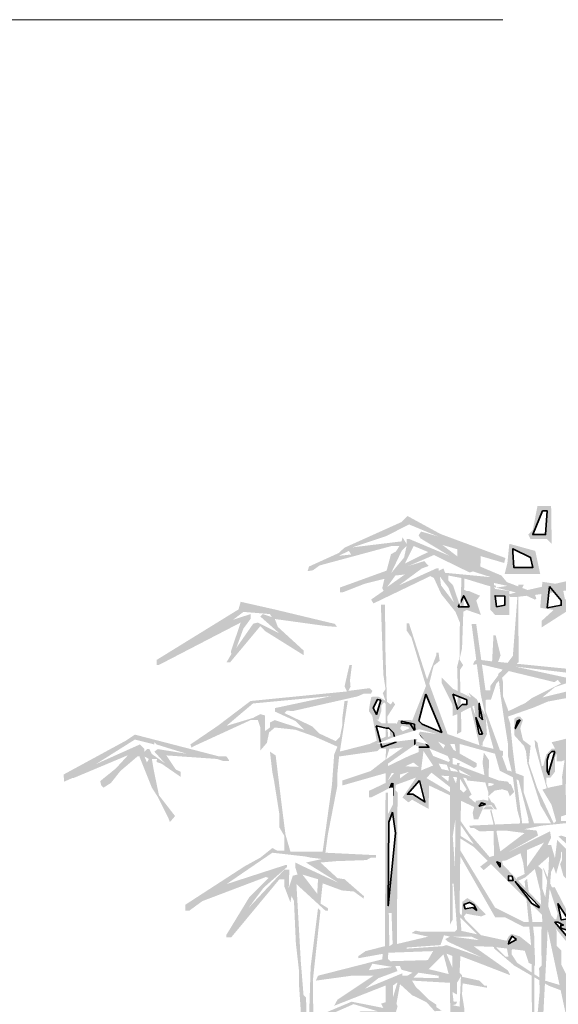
# Model space of a CAD drawing. Header units: millimetres. Extents: x -10538 to 13100, y -15694 to 32605.
# Tile 155 of 203: x -4160 to -3766, y 26100 to 26820. Entities that reach past the tile are written whole.
import ezdxf

# ---------------------------------------------------------------- set-up
doc = ezdxf.new("R2010")
doc.units = ezdxf.units.MM
doc.header["$LTSCALE"] = 100
doc.layers.get('0').update_dxf_attribs({"lineweight": 5})
doc.layers.add('Geen', color=7, linetype='Continuous', lineweight=9)
doc.layers.add('none', color=7, linetype='Continuous', lineweight=13)

# ---------------------------------------------------------------- blocks, each defined once
blk = doc.blocks.new('Groep-26')
at = {"layer": 'Geen', "linetype": 'Continuous', "lineweight": 0, "transparency": 33554687}
for points in [[(-294, 35), (-321, 15), (-541, 35), (-541, -5), (-261, -5), (-261, 35), (-301, 95), (-381, 335), (-401, 395), (-441, 515), (-449, 605), (-467, 622), (-467, 640), (-381, 495), (-363, 501), (-380, 536), (-363, 588), (-363, 775), (-346, 761), (-346, 588), (-294, 311), (-190, 69), (-173, 86), (-156, 86), (-101, 335), (-86, 380), (-69, 415), (-52, 553), (-17, 726), (-17, 743), (-1, 743), (-21, 455), (-35, 294), (-35, 190), (17, 242), (173, 432), (259, 605), (329, 709), (346, 743), (346, 726), (329, 657), (104, 294), (17, 104), (0, 52), (0, 0), (484, 0), (484, 17), (52, 17), (17, 35), (35, 104), (138, 329), (311, 605), (329, 640), (346, 657), (363, 743), (379, 795), (415, 864), (432, 864), (588, 899), (743, 968), (759, 995), (743, 985), (674, 951), (519, 899), (415, 882), (415, 916), (484, 1176), (536, 1314), (622, 1452), (692, 1539), (743, 1677), (743, 1711), (709, 1642), (692, 1556), (553, 1366), (501, 1435), (432, 1556), (553, 2144), (553, 2161), (536, 2144), (519, 2015), (479, 1815), (415, 1573), (415, 1556), (536, 1366), (539, 1355), (519, 1315), (449, 1089), (419, 975), (379, 855), (359, 795), (339, 775), (225, 553), (69, 329), (-17, 225), (-17, 277), (0, 501), (0, 605), (35, 916), (39, 1095), (59, 1135), (190, 1193), (225, 1245), (259, 1383), (259, 1395), (208, 1227), (69, 1176), (69, 1452), (138, 1815), (138, 1850), (156, 1850), (208, 1867), (259, 2109), (277, 2126), (294, 2282), (329, 2403), (311, 2403), (208, 1902), (208, 1884), (173, 1867), (138, 1867), (99, 1915), (69, 1988), (104, 2144), (104, 2055), (139, 2075), (179, 2035), (173, 2144), (121, 2161), (104, 2161), (104, 2265), (86, 2265), (86, 2144), (52, 1971), (104, 1902), (121, 1832), (69, 1539), (52, 1435), (-35, 1556), (-86, 1660), (-101, 1755), (-104, 1884), (-190, 1953), (-208, 1850), (-173, 1832), (-156, 1815), (-121, 1867), (-104, 1642), (52, 1418), (35, 1089), (17, 864), (0, 847), (-35, 657), (-52, 640), (-69, 519), (-69, 467), (-104, 398), (-121, 311), (-156, 190), (-156, 121), (-173, 86), (-208, 121), (-277, 294), (-277, 311), (-328, 519), (-328, 674), (-346, 882), (-294, 899), (-259, 951), (-242, 951), (-242, 985), (-225, 985), (-225, 1037), (-242, 1124), (-225, 1158), (-242, 1210), (-241, 1335), (-277, 1608), (-277, 1763), (-294, 1936), (-311, 1936), (-311, 1884), (-294, 1781), (-281, 1608), (-277, 1469), (-259, 1366), (-242, 1158), (-242, 1020), (-259, 968), (-277, 951), (-294, 916), (-341, 895), (-363, 864), (-363, 882), (-398, 1210), (-449, 1418), (-467, 1418), (-415, 1158), (-415, 1124), (-432, 1176), (-432, 1193), (-484, 1176), (-501, 1176), (-501, 1155), (-481, 1135), (-481, 1089), (-449, 1106), (-449, 1124), (-432, 1089), (-415, 1089), (-415, 1106), (-398, 1089), (-380, 882), (-380, 553), (-398, 553), (-484, 726), (-484, 778), (-501, 795), (-501, 847), (-553, 1003), (-553, 1072), (-571, 1089), (-581, 1235), (-621, 1355), (-621, 1415), (-674, 1435), (-681, 1435), (-761, 1655), (-761, 1694), (-741, 1695), (-721, 1755), (-661, 1815), (-640, 1832), (-641, 2075), (-621, 2115), (-641, 2115), (-661, 1855), (-743, 1746), (-743, 1729), (-761, 1729), (-795, 1971), (-812, 1971), (-778, 1711), (-743, 1556), (-709, 1435), (-640, 1400), (-605, 1262), (-588, 1106), (-561, 995), (-553, 882), (-622, 882), (-726, 934), (-921, 1255), (-951, 1331), (-1055, 1469), (-1072, 1469), (-941, 1275), (-726, 899), (-691, 899), (-622, 864), (-536, 864), (-484, 622), (-461, 515)], [(-519, 2265), (-536, 2282), (-596, 2282), (-605, 2299), (-588, 2316), (-571, 2403), (-521, 2403), (-519, 2275)], [(-864, 2152), (-830, 2161), (-801, 2135), (-781, 2155), (-778, 2230), (-812, 2230), (-864, 2247)], [(-674, 2265), (-681, 2195), (-691, 2155), (-561, 2155), (-579, 2239)], [(-864, 2109), (-864, 2005), (-830, 2023), (-778, 2005), (-795, 2057), (-781, 2075), (-821, 2092), (-830, 2092)], [(-726, 2100), (-735, 2115), (-743, 2109), (-743, 2023), (-726, 2005), (-674, 2005), (-674, 2092)], [(-864, 1642), (-881, 1635), (-882, 1677), (-921, 1755), (-921, 1775), (-881, 1735), (-795, 1694), (-795, 1677)], [(-1175, 1634), (-1141, 1608), (-1089, 1608), (-1061, 1575), (-1072, 1504), (-1106, 1521), (-1141, 1487), (-1158, 1504), (-1158, 1539)], [(-951, 1504), (-1055, 1487), (-1041, 1575), (-985, 1590), (-951, 1521)], [(-501, 1469), (-501, 1504), (-519, 1539), (-449, 1556), (-432, 1487), (-484, 1469)], [(-864, 1452), (-873, 1435), (-830, 1366), (-864, 1331), (-830, 1331), (-812, 1348)], [(-882, 1435), (-899, 1366), (-899, 1331), (-882, 1331), (-881, 1375), (-864, 1400)], [(-1141, 1395), (-1106, 1366), (-1080, 1366), (-1072, 1315), (-1041, 1255), (-1081, 1235), (-1181, 1295), (-1175, 1322)], [(-553, 1366), (-521, 1375), (-481, 1383), (-475, 1374), (-449, 1279), (-501, 1262), (-501, 1279)], [(-959, 1201), (-968, 1193), (-1003, 1106), (-961, 1075), (-916, 1106)]]:
    blk.add_hatch(color=7, dxfattribs=at).paths.add_polyline_path(points)
at = {"layer": 'Geen', "color": 7, "linetype": 'Continuous', "lineweight": 35, "transparency": 33554687}
blk.add_solid([(-553, 2126), (-561, 2031), (-481, 2115), (-461, 2015)], dxfattribs=at)
at = {"color": 255, "linetype": 'Continuous', "lineweight": 35, "transparency": 33554687}
for points in [[(-553, 2386), (-588, 2299), (-541, 2299), (-536, 2386)], [(-661, 2235), (-657, 2178), (-588, 2178), (-596, 2215), (-661, 2247)], [(-527, 2109), (-536, 2031), (-484, 2040), (-484, 2057)], [(-821, 2035), (-861, 2035), (-841, 2075)], [(-721, 2035), (-726, 2075), (-691, 2074), (-691, 2040)], [(-881, 1715), (-830, 1694), (-830, 1677), (-847, 1677), (-864, 1660)], [(-1161, 1599), (-1124, 1590), (-1115, 1590), (-1098, 1573), (-1089, 1539), (-1141, 1521)], [(-1020, 1556), (-1003, 1564), (-968, 1521), (-1020, 1521)], [(-961, 1175), (-968, 1124), (-934, 1124)]]:
    blk.add_wipeout(points, dxfattribs=at).dxf.layer = 'Geen'
at = {"layer": 'Geen', "color": 7, "linetype": 'Continuous', "lineweight": 35, "transparency": 33554687, "flags": 128}
for points in [[(-553, 2386), (-588, 2299), (-541, 2299), (-536, 2386)], [(-661, 2235), (-657, 2178), (-588, 2178), (-596, 2215), (-661, 2247)], [(-527, 2109), (-536, 2031), (-484, 2040), (-484, 2057)], [(-821, 2035), (-861, 2035), (-841, 2075)], [(-721, 2035), (-726, 2075), (-691, 2074), (-691, 2040)], [(-881, 1715), (-830, 1694), (-830, 1677), (-847, 1677), (-864, 1660)], [(-1161, 1599), (-1124, 1590), (-1115, 1590), (-1098, 1573), (-1089, 1539), (-1141, 1521)], [(-1020, 1556), (-1003, 1564), (-968, 1521), (-1020, 1521)], [(-961, 1175), (-968, 1124), (-934, 1124)]]:
    blk.add_lwpolyline(points, close=True, dxfattribs=at)
blk = doc.blocks.new('Groep-27')
at = {"layer": 'Geen', "linetype": 'Continuous', "lineweight": 0, "transparency": 33554687}
for points in [[(265, 66), (255, 66), (255, 87), (265, 108), (265, 113), (244, 87), (244, 113), (170, 150), (56, 229), (-232, 521), (-292, 573), (-327, 584), (-338, 584), (-370, 605), (-444, 616), (-529, 648), (-656, 722), (-730, 785), (-730, 796), (-687, 754), (-677, 754), (-687, 807), (-677, 828), (-666, 838), (-636, 829), (-581, 785), (-580, 721), (-603, 732), (-624, 796), (-632, 801), (-660, 807), (-664, 789), (-666, 764), (-645, 732), (-550, 669), (-480, 648), (-364, 625), (-338, 637), (-338, 653), (-349, 669), (-504, 857), (-804, 1156), (-888, 1209), (-968, 1277), (-1037, 1367), (-1047, 1389), (-1068, 1409), (-1079, 1410), (-1089, 1393), (-1095, 1325), (-1100, 1325), (-1121, 1346), (-1121, 1389), (-1112, 1409), (-1079, 1420), (-1058, 1420), (-1058, 1442), (-1111, 1569), (-1111, 1590), (-1100, 1579), (-1079, 1621), (-1037, 1621), (-1015, 1611), (-1005, 1590), (-1005, 1569), (-1015, 1569), (-1044, 1595), (-1068, 1600), (-1079, 1579), (-1079, 1537), (-1089, 1526), (-1020, 1367), (-941, 1272), (-860, 1201), (-804, 1166), (-896, 1301), (-952, 1445), (-994, 1643), (-984, 1643), (-908, 1361), (-876, 1285), (-820, 1205), (-746, 1119), (-730, 1124), (-732, 1240), (-744, 1289), (-740, 1293), (-724, 1229), (-698, 1092), (-507, 891), (-502, 891), (-497, 912), (-550, 1076), (-550, 1082), (-518, 1008), (-508, 1009), (-444, 885), (-352, 737), (-211, 553), (-137, 478), (-116, 449), (-40, 377), (-42, 415), (-100, 569), (-126, 701), (-168, 805), (-288, 917), (-432, 1097), (-444, 1103), (-444, 1092), (-454, 1082), (-456, 1029), (-476, 1050), (-488, 1093), (-465, 1145), (-560, 1309), (-608, 1461), (-613, 1505), (-620, 1525), (-656, 1565), (-656, 1625), (-645, 1632), (-634, 1632), (-624, 1621), (-634, 1590), (-624, 1547), (-596, 1526), (-603, 1463), (-571, 1369), (-507, 1233), (-476, 1188), (-491, 1210), (-560, 1452), (-580, 1525), (-581, 1547), (-571, 1537), (-555, 1452), (-550, 1452), (-539, 1494), (-518, 1516), (-476, 1516), (-497, 1505), (-507, 1484), (-507, 1431), (-524, 1409), (-539, 1410), (-539, 1389), (-476, 1209), (-470, 1217), (-454, 1253), (-433, 1262), (-423, 1262), (-456, 1205), (-454, 1145), (-402, 1124), (-432, 1121), (-423, 1113), (-412, 1113), (-320, 997), (-224, 893), (-200, 881), (-172, 881), (-172, 937), (-176, 981), (-179, 1141), (-158, 1325), (-148, 1399), (-190, 1431), (-190, 1484), (-211, 1484), (-216, 1473), (-236, 1484), (-222, 1516), (-211, 1526), (-184, 1526), (-180, 1509), (-179, 1485), (-160, 1457), (-158, 1420), (-148, 1420), (-136, 1429), (-136, 1505), (-148, 1569), (-211, 1717), (-200, 1727), (-140, 1573), (-126, 1501), (-116, 1521), (-108, 1613), (20, 2005), (32, 2002), (22, 1981), (-84, 1649), (-116, 1505), (-158, 1177), (-140, 1185), (-52, 1336), (-10, 1452), (-10, 1399), (11, 1399), (52, 1449), (64, 1494), (80, 1494), (64, 1463), (56, 1397), (43, 1378), (32, 1365), (0, 1373), (-10, 1389), (-21, 1389), (-73, 1277), (-73, 1262), (-100, 1197), (-124, 1161), (-148, 1061), (-144, 929), (-126, 785), (-92, 681), (-95, 669), (-80, 664), (-64, 697), (-21, 934), (-10, 944), (20, 1169), (36, 1197), (28, 1225), (44, 1245), (43, 1209), (-21, 838), (-42, 754), (92, 1085), (100, 1073), (84, 1045), (-42, 737), (-64, 593), (-52, 513), (-21, 415), (11, 351), (56, 289), (191, 193), (223, 193), (286, 172), (339, 193), (396, 273), (436, 369), (468, 449), (488, 563), (488, 637), (472, 645), (488, 658), (435, 796), (380, 893), (339, 1018), (339, 1057), (296, 1257), (265, 1442), (265, 1463), (256, 1469), (234, 1463), (202, 1420), (191, 1452), (191, 1494), (220, 1513), (244, 1516), (264, 1493), (276, 1516), (265, 1526), (255, 1569), (276, 1854), (276, 1674), (265, 1558), (276, 1526), (284, 1561), (313, 1569), (329, 1547), (329, 1537), (312, 1533), (286, 1494), (265, 1484), (286, 1463), (276, 1452), (286, 1399), (308, 1283), (361, 1050), (400, 1341), (413, 1325), (384, 1197), (396, 957), (432, 825), (493, 693), (519, 658), (560, 781), (593, 986), (604, 1156), (592, 1233), (519, 1431), (509, 1494), (584, 1277), (562, 1399), (540, 1569), (596, 1293), (604, 1293), (609, 1262), (625, 1283), (657, 1497), (667, 1494), (646, 1357), (636, 1219), (624, 1173), (616, 1001), (584, 777), (572, 732), (593, 754), (710, 986), (696, 941), (636, 807), (652, 807), (572, 658), (509, 478), (472, 351), (477, 330), (532, 362), (678, 574), (768, 677), (773, 701), (808, 733), (858, 807), (900, 891), (943, 1119), (943, 1198), (953, 1209), (1101, 1547), (1096, 1561), (1112, 1558), (996, 1272), (1040, 1269), (1070, 1240), (1056, 1240), (1044, 1253), (1012, 1251), (985, 1209), (976, 1165), (953, 1156), (953, 1145), (921, 891), (927, 891), (1040, 1009), (1088, 1085), (1123, 1113), (1144, 1156), (1260, 1473), (1276, 1473), (1180, 1221), (1186, 1182), (1200, 1182), (1260, 1209), (1260, 1198), (1271, 1209), (1271, 1219), (1461, 1315), (1440, 1289), (1300, 1217), (1165, 1124), (1128, 1081), (980, 893), (772, 629), (748, 574), (812, 593), (992, 685), (1116, 785), (1164, 825), (1180, 865), (1186, 902), (1186, 923), (1154, 891), (1144, 891), (1144, 901), (1154, 934), (1180, 944), (1192, 944), (1204, 929), (1216, 917), (1264, 941), (1271, 960), (1271, 965), (1280, 973), (1292, 1018), (1292, 1039), (1239, 1071), (1239, 1076), (1248, 1093), (1271, 1092), (1296, 1061), (1308, 1037), (1308, 1029), (1345, 1082), (1360, 1085), (1316, 1025), (1308, 977), (1287, 965), (1281, 955), (1207, 859), (1086, 733), (1080, 725), (1164, 757), (1328, 870), (1352, 870), (1204, 769), (1116, 725), (1144, 713), (1188, 633), (1176, 633), (1154, 680), (1128, 701), (1101, 701), (1084, 685), (1059, 701), (985, 669), (879, 605), (784, 565), (625, 436), (440, 205), (364, 145), (324, 121), (276, 119)], [(-1121, 1632), (-1121, 1674), (-1132, 1685), (-1142, 1674), (-1142, 1653), (-1153, 1621), (-1168, 1625), (-1188, 1653), (-1185, 1674), (-1179, 1705), (-1153, 1706), (-1124, 1689), (-1108, 1677), (-1100, 1689), (-1092, 1677)], [(-772, 1526), (-772, 1537), (-756, 1569), (-761, 1637), (-793, 1696), (-824, 1721), (-804, 1685), (-798, 1637), (-828, 1721), (-783, 1526)], [(-724, 1293), (-730, 1293), (-740, 1304), (-761, 1304), (-772, 1293), (-788, 1257), (-804, 1257), (-808, 1281), (-796, 1325), (-768, 1329), (-751, 1325), (-751, 1357), (-761, 1389), (-772, 1465), (-767, 1501), (-748, 1473), (-751, 1378), (-736, 1381), (-716, 1397), (-668, 1385), (-656, 1357), (-672, 1341), (-680, 1361), (-700, 1367), (-728, 1362), (-751, 1341), (-740, 1321), (-730, 1315), (-719, 1293), (-727, 1293), (-740, 1309), (-768, 1305), (-772, 1293)], [(-761, 817), (-772, 817), (-899, 944), (-920, 944), (-931, 923), (-931, 905), (-941, 891), (-957, 912), (-968, 937), (-960, 969), (-952, 993), (-924, 981), (-888, 973), (-883, 949), (-878, 934), (-862, 918), (-848, 905), (-846, 955), (-828, 969), (-804, 955), (-760, 909), (-776, 902), (-808, 907), (-832, 912), (-840, 902), (-835, 891)]]:
    blk.add_hatch(color=7, dxfattribs=at).paths.add_polyline_path(points)
blk = doc.blocks.new('Groep-28')
at = {"color": 255, "linetype": 'Continuous', "lineweight": 35, "transparency": 33554687}
for points in [[(-1144, 1693), (-1156, 1696), (-1172, 1665), (-1160, 1641)], [(-772, 1569), (-784, 1569), (-796, 1629)], [(-634, 1621), (-644, 1617), (-652, 1589)], [(-1068, 1616), (-1068, 1609), (-1037, 1606), (-1020, 1581), (-1021, 1605)], [(-507, 1505), (-518, 1505), (-529, 1494), (-536, 1473), (-536, 1433), (-529, 1421), (-529, 1431)], [(-1100, 1389), (-1112, 1357), (-1100, 1345), (-1100, 1385)], [(-761, 1313), (-776, 1317), (-784, 1305)], [(-708, 1082), (-720, 1101), (-708, 1097)], [(-564, 937), (-652, 1029), (-592, 949), (-564, 933)], [(-900, 955), (-908, 965), (-936, 977), (-948, 969), (-952, 934), (-944, 913), (-941, 923), (-931, 955)], [(-793, 923), (-804, 944), (-820, 953), (-840, 945), (-835, 929), (-808, 934)], [(-380, 732), (-368, 745), (-433, 838), (-452, 838), (-449, 857), (-454, 849), (-486, 859), (-486, 870), (-476, 870), (-496, 881), (-507, 881)], [(-648, 817), (-664, 829), (-676, 809), (-677, 801)]]:
    blk.add_wipeout(points, dxfattribs=at).dxf.layer = 'Geen'
at = {"layer": 'Geen', "color": 7, "linetype": 'Continuous', "lineweight": 35, "transparency": 33554687, "flags": 128}
for points in [[(-1144, 1693), (-1156, 1696), (-1172, 1665), (-1160, 1641)], [(-772, 1569), (-784, 1569), (-796, 1629)], [(-634, 1621), (-644, 1617), (-652, 1589)], [(-1068, 1616), (-1068, 1609), (-1037, 1606), (-1020, 1581), (-1021, 1605)], [(-507, 1505), (-518, 1505), (-529, 1494), (-536, 1473), (-536, 1433), (-529, 1421), (-529, 1431)], [(-1100, 1389), (-1112, 1357), (-1100, 1345), (-1100, 1385)], [(-761, 1313), (-776, 1317), (-784, 1305)], [(-708, 1082), (-720, 1101), (-708, 1097)], [(-900, 955), (-908, 965), (-936, 977), (-948, 969), (-952, 934), (-944, 913), (-941, 923), (-931, 955)], [(-793, 923), (-804, 944), (-820, 953), (-840, 945), (-835, 929), (-808, 934)], [(-380, 732), (-368, 745), (-433, 838), (-452, 838), (-449, 857), (-454, 849), (-486, 859), (-486, 870), (-476, 870), (-496, 881), (-507, 881)], [(-648, 817), (-664, 829), (-676, 809), (-677, 801)]]:
    blk.add_lwpolyline(points, close=True, dxfattribs=at)
blk.add_lwpolyline([(-564, 937), (-652, 1029), (-592, 949), (-564, 933)], dxfattribs=at)
at = {"color": 255, "linetype": 'Continuous', "lineweight": 35, "transparency": 33554687}
for points in [[(-772, 1621), (-783, 1632), (-784, 1681)], [(-1104, 1389), (-1116, 1357), (-1100, 1345)], [(-664, 1049), (-677, 1050), (-677, 1033), (-660, 1033)], [(-496, 949), (-460, 893), (-484, 889)]]:
    blk.add_wipeout(points, dxfattribs=at).dxf.layer = 'Geen'
at = {"layer": 'Geen', "color": 7, "linetype": 'Continuous', "lineweight": 35, "transparency": 33554687, "flags": 128}
for points in [[(-772, 1621), (-783, 1632), (-784, 1681)], [(-1104, 1389), (-1116, 1357), (-1100, 1345)], [(-664, 1049), (-677, 1050), (-677, 1033), (-660, 1033)], [(-496, 949), (-460, 893), (-484, 889)]]:
    blk.add_lwpolyline(points, close=True, dxfattribs=at)
blk = doc.blocks.new('Groep-29')
at = {"layer": 'Geen', "color": 7, "transparency": 33554687}
blk.add_blockref('Groep-27', (0, 0), dxfattribs=at)
blk.add_blockref('Groep-28', (0, 0), dxfattribs=at)
blk = doc.blocks.new('Groep-30')
at = {"layer": 'Geen', "color": 7, "transparency": 33554687}
blk.add_blockref('Groep-26', (0, 0), dxfattribs=at)
blk.add_blockref('Groep-29', (0, 0), dxfattribs=at)
blk = doc.blocks.new('000 struik 10')
at = {"layer": 'Geen', "color": 7, "transparency": 33554687}
blk.add_blockref('Groep-30', (0, 0), dxfattribs=at)
blk = doc.blocks.new('Groep-34')
at = {"layer": 'Geen', "linetype": 'Continuous', "lineweight": 0, "transparency": 33554687}
for points in [[(-34, 2974), (-55, 2952), (-264, 2858), (-286, 2838), (-394, 2789), (-399, 2772), (-380, 2775), (-355, 2793), (-92, 2864), (-63, 2864), (-76, 2844), (-94, 2834), (-110, 2774), (-281, 2712), (-281, 2694), (-272, 2694), (-190, 2726), (-118, 2744), (-126, 2710), (-121, 2700), (-167, 2668), (-158, 2654), (50, 2754), (63, 2747), (90, 2688), (142, 2623), (158, 2584), (157, 2458), (148, 2422), (150, 2358), (148, 2176), (164, 2185), (158, 2410), (170, 2428), (157, 2449), (166, 2490), (175, 2745), (257, 2720), (363, 2694), (336, 2687), (342, 2678), (369, 2678), (402, 2682), (433, 2668), (438, 2672), (433, 2685), (572, 2705), (554, 2678), (457, 2590), (457, 2566), (594, 2654), (616, 2678), (722, 2546), (746, 2546), (722, 2573), (722, 2581), (690, 2692), (900, 2594), (980, 2534), (991, 2537), (995, 2555), (695, 2740), (692, 2758), (578, 2742), (406, 2703), (330, 2732), (310, 2756), (154, 2822), (94, 2868), (320, 2802), (325, 2820), (87, 2908)], [(-644, 2660), (-652, 2632), (-952, 2447), (-952, 2429), (-943, 2429), (-644, 2584), (-680, 2478), (-678, 2469), (-696, 2438), (-683, 2438), (-572, 2571), (-555, 2553), (-414, 2465), (-414, 2482), (-508, 2568), (-519, 2597), (-330, 2571), (-292, 2568), (-299, 2579), (-520, 2632)], [(-258, -93), (-272, -93), (-308, 106), (-308, 136), (-342, 334), (-360, 396), (-361, 414), (-400, 744), (-414, 921), (-418, 1102), (-487, 1082), (-504, 1064), (-522, 1073), (-522, 1086), (-513, 1091), (-504, 1091), (-468, 1112), (-438, 1109), (-421, 1117), (-431, 1265), (-431, 1314), (-442, 1410), (-449, 1565), (-458, 1583), (-462, 1560), (-484, 1618), (-484, 1645), (-502, 1645), (-678, 1433), (-696, 1433), (-696, 1442), (-612, 1580), (-542, 1650), (-552, 1653), (-784, 1565), (-832, 1530), (-846, 1530), (-846, 1552), (-630, 1692), (-572, 1724), (-528, 1759), (-511, 1750), (-484, 1750), (-484, 1803), (-502, 1834), (-502, 1880), (-522, 2006), (-528, 2036), (-537, 2112), (-516, 2098), (-493, 1909), (-480, 1808), (-462, 1746), (-344, 1746), (-310, 1990), (-302, 2101), (-290, 2130), (-376, 2168), (-444, 2192), (-519, 2200), (-540, 2182), (-548, 2144), (-572, 2116), (-572, 2200), (-581, 2227), (-608, 2227), (-819, 2130), (-824, 2126), (-828, 2138), (-728, 2206), (-608, 2297), (-255, 2332), (-264, 2350), (-246, 2429), (-237, 2429), (-244, 2372), (-242, 2350), (-250, 2334), (-172, 2344), (-162, 2334), (-167, 2324), (-193, 2324), (-216, 2314), (-454, 2260), (-475, 2262), (-484, 2253), (-382, 2204), (-356, 2178), (-296, 2150), (-281, 2165), (-272, 2209), (-272, 2235), (-264, 2297), (-252, 2298), (-281, 2112), (-172, 2140), (-114, 2166), (-114, 2297), (-124, 2326), (-114, 2341), (-122, 2394), (-131, 2650), (-116, 2650), (-114, 2466), (-105, 2165), (-28, 2196), (34, 2352), (-19, 2529), (-37, 2555), (-37, 2581), (-28, 2581), (38, 2376), (72, 2465), (72, 2474), (80, 2474), (84, 2444), (62, 2426), (46, 2360), (113, 2176), (238, 2132), (316, 2114), (316, 2096), (157, 2140), (157, 2105), (219, 2070), (219, 2057), (210, 2052), (139, 2088), (131, 2088), (132, 2066), (146, 2063), (148, 2070), (157, 2070), (156, 2060), (301, 2006), (334, 2002), (345, 1984), (345, 1980), (268, 1997), (206, 2004), (186, 2006), (182, 2014), (158, 2020), (158, 1974), (220, 1920), (230, 1918), (235, 1913), (230, 1900), (162, 1932), (157, 1532), (164, 1456), (402, 1404), (413, 1391), (408, 1382), (276, 1398), (208, 1400), (334, 1311), (342, 1294), (244, 1332), (160, 1364), (157, 1303), (166, 1294), (166, 1288), (230, 1274), (248, 1256), (257, 1256), (257, 1248), (168, 1264), (166, 1223), (174, 1174), (174, 1060), (188, 850), (190, 758), (204, 732), (201, 615), (210, 498), (219, 280), (214, 284), (210, 288), (201, 380), (200, 514), (192, 527), (172, 526), (166, 518), (186, 514), (192, 500), (192, 496), (168, 500), (166, 491), (166, 472), (175, 456), (166, 447), (154, 456), (148, 678), (131, 910), (48, 842), (28, 833), (14, 833), (131, 946), (131, 1029), (-32, 996), (22, 944), (4, 941), (-6, 956), (-76, 1014), (-82, 966), (-87, 921), (-86, 792), (-114, 348), (-127, 344), (-131, 348), (-122, 379), (-131, 392), (-149, 383), (-149, 392), (-140, 410), (-122, 410), (-131, 419), (-158, 410), (-158, 264), (-167, 180), (-175, 172), (-176, 202), (-168, 402), (-158, 500), (-158, 624), (-149, 648), (-132, 952), (-131, 1058), (-231, 1117), (-302, 1003), (-318, 1003), (-319, 1029), (-293, 1117), (-302, 1126), (-376, 1112), (-378, 992), (-369, 868), (-369, 796), (-352, 692), (-334, 524), (-334, 489), (-325, 410), (-312, 384), (-298, 280), (-264, 163), (-264, 154), (-246, 136), (-230, 126), (-206, 132), (-184, 154), (-175, 154), (-175, 138), (-131, 136), (-130, 252), (-122, 328), (-114, 295), (-118, 144), (-122, 74), (-140, -36), (-132, -52), (-131, -74), (-136, -82), (-140, -102), (-158, -102), (-158, -84), (-158, -70), (-211, -67), (-211, -58), (-193, -49), (-184, -40), (-154, -40), (-149, -31), (-174, -31), (-175, -22), (-153, -14), (-142, -9), (-131, 119), (-145, 119), (-140, 110), (-149, 101), (-167, 110), (-167, 114), (-206, 119), (-220, 110), (-255, 110), (-284, 163), (-317, 269), (-325, 322), (-325, 330), (-346, 449), (-352, 572), (-378, 732), (-378, 815), (-387, 824), (-387, 727), (-366, 574), (-360, 482), (-320, 260), (-302, 190)], [(166, 429), (157, 403), (160, 230), (166, 174), (184, 68), (172, 50), (184, 24), (184, 6), (202, 6), (201, 24), (206, 44), (251, 36), (254, 56), (237, 59), (228, 68), (192, 68), (192, 72), (219, 77), (219, 86), (201, 100), (186, 94), (184, 103), (175, 227), (188, 227), (184, 218), (192, 209), (210, 218), (210, 227), (240, 227), (260, 214), (294, 218), (328, 272), (360, 388), (369, 438), (386, 548), (391, 662), (422, 846), (422, 923), (430, 928), (431, 842), (402, 592), (386, 494), (368, 384), (344, 276), (320, 138), (294, 20), (320, 10), (311, 26), (351, 218), (351, 244), (390, 454), (404, 500), (404, 532), (444, 874), (453, 996), (530, 974), (544, 958), (566, 965), (568, 978), (557, 983), (552, 983), (513, 1001), (480, 1000), (456, 1014), (464, 1164), (475, 1368), (478, 1430), (482, 1556), (492, 1673), (501, 1691), (510, 1664), (528, 1726), (528, 1752), (545, 1752), (722, 1541), (736, 1541), (739, 1545), (656, 1690), (580, 1761), (594, 1761), (827, 1673), (876, 1634), (885, 1638), (889, 1655), (618, 1828), (572, 1867), (554, 1858), (528, 1858), (528, 1911), (545, 1946), (545, 1988), (566, 2130), (580, 2214), (560, 2204), (532, 2020), (534, 1974), (510, 1858), (501, 1849), (386, 1849), (352, 2116), (342, 2216), (334, 2240), (428, 2273), (480, 2295), (550, 2308), (572, 2304), (584, 2290), (585, 2252), (616, 2220), (616, 2308), (625, 2334), (646, 2334), (778, 2282), (858, 2236), (872, 2237), (872, 2246), (758, 2324), (651, 2405), (298, 2440), (307, 2464), (289, 2537), (281, 2537), (276, 2442), (219, 2449), (210, 2440), (206, 2430), (232, 2432), (504, 2366), (516, 2374), (528, 2361), (422, 2308), (398, 2290), (336, 2260), (316, 2314), (316, 2366), (307, 2405), (298, 2396), (307, 2317), (322, 2216), (334, 2140), (334, 2096), (351, 2026), (368, 1898), (378, 1862), (378, 1849), (192, 1841), (197, 1832), (210, 1832), (230, 1820), (325, 1823), (395, 1814), (325, 1761), (232, 1691), (245, 1678), (281, 1708), (328, 1714), (380, 1740), (390, 1704), (395, 1664), (366, 1650), (369, 1638), (373, 1640), (398, 1652), (484, 1728), (483, 1684), (456, 1456), (457, 1329), (448, 1320), (450, 1232), (430, 1026), (431, 1430), (404, 1647), (395, 1638), (420, 1390), (422, 1100), (417, 1030), (330, 1072), (294, 1100), (248, 1084), (178, 1066), (177, 1036), (206, 1036), (180, 1002), (186, 976), (257, 1045), (257, 1054), (196, 1058), (270, 1076), (388, 1030), (319, 1036), (324, 990), (336, 974), (320, 966), (336, 948), (328, 942), (312, 974), (316, 978), (294, 1014), (292, 1036), (213, 992), (186, 968), (181, 955), (274, 1010), (345, 895), (366, 895), (363, 921), (336, 1010), (345, 1018), (414, 1004), (414, 982), (413, 906), (376, 636), (378, 597), (366, 522), (360, 500), (342, 394), (307, 271), (307, 262), (281, 240), (259, 240), (245, 244), (228, 262), (214, 260), (219, 244), (175, 244), (176, 358)], [(-1031, 2174), (-1064, 2152), (-1292, 2028), (-1290, 2002), (-1260, 2015), (-1256, 2015), (-1056, 2099), (-1101, 2050), (-1158, 2004), (-1154, 1988), (-1146, 1980), (-1119, 1997), (-1084, 2041), (-1022, 2094), (-1013, 2094), (-1013, 2090), (-969, 1980), (-946, 1944), (-907, 1865), (-903, 1854), (-884, 1876), (-943, 1952), (-962, 2044), (-969, 2085), (-950, 2085), (-952, 2074), (-934, 2068), (-863, 2019), (-863, 2038), (-881, 2046), (-916, 2098), (-731, 2085), (-706, 2077), (-687, 2077), (-687, 2081), (-696, 2094), (-722, 2094)]]:
    blk.add_hatch(color=7, dxfattribs=at).paths.add_polyline_path(points)
blk = doc.blocks.new('Groep-35')
at = {"color": 255, "linetype": 'Continuous', "lineweight": 5, "transparency": 33554687}
for points in [[(-236, 2859), (-112, 2900), (-28, 2943), (78, 2899), (16, 2917), (7, 2903), (14, 2892), (120, 2828), (-28, 2890), (-37, 2890), (-37, 2872), (-52, 2896), (-55, 2881)], [(-537, 2615), (-634, 2623), (-672, 2594), (-608, 2615), (-608, 2597), (-634, 2562), (-660, 2491), (-598, 2580), (-581, 2584), (-502, 2544), (-572, 2606), (-563, 2615), (-530, 2604)], [(460, 2310), (506, 2348), (560, 2366), (563, 2379), (360, 2423), (589, 2396), (642, 2396), (672, 2364), (740, 2310), (650, 2339), (607, 2361), (598, 2352), (598, 2290), (580, 2308), (580, 2326), (558, 2334)], [(-312, 2315), (-599, 2288), (-696, 2206), (-599, 2235), (-572, 2249), (-555, 2244), (-555, 2187), (-537, 2200), (-537, 2218), (-519, 2227), (-412, 2192), (-444, 2224), (-518, 2258), (-519, 2271)], [(-842, 2104), (-952, 2138), (-960, 2147), (-960, 2138), (-1031, 2156), (-1174, 2066), (-1013, 2138), (-996, 2121), (-996, 2112), (-987, 2121), (-978, 2121), (-969, 2103), (-922, 2070), (-960, 2112), (-947, 2121)], [(404, 1752), (404, 1691), (466, 1779)], [(-346, 1719), (-388, 1724), (-406, 1728), (-528, 1742), (-696, 1627), (-480, 1697), (-475, 1697), (-475, 1689), (-560, 1614), (-616, 1539), (-484, 1680), (-466, 1680), (-468, 1614), (-453, 1658), (-436, 1662), (-444, 1688), (-444, 1706), (-409, 1689), (-286, 1632), (-405, 1706)], [(-342, 1139), (-231, 1188), (-143, 1162), (-205, 1162), (-213, 1157), (-136, 1076), (-249, 1144), (-249, 1126), (-293, 1060), (-288, 1069), (-284, 1073), (-293, 1082), (-284, 1091), (-275, 1144), (-297, 1144)]]:
    blk.add_wipeout(points, dxfattribs=at).dxf.layer = 'Geen'
for points in [[(-248, 2846), (-240, 2833), (-286, 2828)], [(-37, 2864), (-55, 2846), (-94, 2764), (-46, 2822)], [(-980, 2085), (-996, 2094), (-987, 2072)], [(328, 1740), (444, 1805), (439, 1823), (394, 1828), (422, 1834), (457, 1841), (566, 1852), (735, 1735), (528, 1805), (519, 1801), (594, 1732), (651, 1655), (514, 1788), (506, 1722), (492, 1770), (479, 1770), (492, 1797), (488, 1820)], [(-361, 1645), (-418, 1662), (-364, 1592)]]:
    blk.add_wipeout(points, dxfattribs=at).dxf.layer = 'Geen'
for points in [[(-43, 2800), (-11, 2864), (42, 2842)], [(-43, 2760), (-78, 2756), (-108, 2714)], [(-378, 1138), (-380, 1274), (-352, 1530), (-361, 1539), (-388, 1324), (-394, 1131), (-402, 1126), (-405, 1212), (-414, 1221), (-424, 1344), (-440, 1627), (-334, 1530), (-325, 1530), (-325, 1539), (-352, 1556), (-344, 1630), (-274, 1604), (-230, 1600), (-194, 1574), (-193, 1583), (-264, 1645), (-290, 1649), (-352, 1706), (-296, 1711), (-184, 1715), (-167, 1724), (-149, 1724), (-149, 1733), (-334, 1742), (-325, 1808), (-290, 1988), (-290, 2033), (-284, 2094), (-143, 2114), (-134, 2123), (-112, 2122), (-114, 2083), (-168, 2041), (-272, 2006), (-272, 1988), (-114, 2033), (-114, 1997), (-175, 1968), (-175, 1944), (-167, 1944), (-96, 1980), (-87, 1980), (-87, 1918), (-105, 1883), (-105, 1962), (-114, 1962), (-116, 1400), (-187, 1382), (-213, 1364), (-213, 1356), (-124, 1372), (-126, 1352), (-361, 1292), (-369, 1274), (-238, 1292), (-158, 1292), (-290, 1204), (-302, 1182), (-114, 1256), (-114, 1195), (-130, 1190), (-122, 1174), (-238, 1197)]]:
    blk.add_wipeout(points, dxfattribs=at).dxf.layer = 'Geen'
for points in [[(-65, 2720), (19, 2782), (44, 2791), (32, 2804), (28, 2809), (-30, 2791), (63, 2831), (194, 2767), (206, 2771), (272, 2750), (104, 2766), (98, 2782), (80, 2773), (80, 2782), (72, 2782)], [(-100, 2122), (-112, 2083), (-50, 2127)], [(-162, 1336), (-175, 1312), (-88, 1324)]]:
    blk.add_wipeout(points, dxfattribs=at).dxf.layer = 'Geen'
for points in [[(85, 2752), (89, 2720), (136, 2658), (116, 2712)], [(283, 2729), (283, 2720), (322, 2716)], [(-146, 2140), (-82, 2166), (10, 2194), (74, 2176), (12, 2185), (7, 2176), (42, 2138), (-2, 2149), (3, 2158)], [(-70, 1309), (-78, 1327), (-61, 1327), (-56, 1314), (-15, 1303), (-34, 1292), (-52, 1292), (-52, 1301), (-190, 1244), (-140, 1283)]]:
    blk.add_wipeout(points, dxfattribs=at).dxf.layer = 'Geen'
for points in [[(116, 2756), (136, 2752), (164, 2747), (160, 2641), (133, 2720), (116, 2738)], [(283, 2729), (292, 2712), (332, 2718)], [(-2, 2140), (-2, 2132), (7, 2132), (7, 2110), (-28, 2096), (-105, 2059), (-105, 2068)], [(60, 1382), (41, 1349), (-96, 1345), (-105, 1353), (-104, 1376)], [(7, 1303), (-11, 1285), (80, 1283), (80, 1292)]]:
    blk.add_wipeout(points, dxfattribs=at).dxf.layer = 'Geen'
for points in [[(-88, 1408), (-92, 1521), (-102, 1521), (-100, 1400)], [(44, 1316), (98, 1370), (117, 1298)]]:
    blk.add_wipeout(points, dxfattribs=at).dxf.layer = 'Geen'
for points in [[(109, 1373), (131, 1320), (131, 1364)], [(162, 1290), (148, 1267), (148, 1223), (131, 1232), (135, 1197), (148, 1197), (144, 1188), (131, 1184), (157, 1179)]]:
    blk.add_wipeout(points, dxfattribs=at).dxf.layer = 'Geen'
for points in [[(236, 1360), (109, 1404), (95, 1400), (-37, 1391), (-37, 1395), (87, 1404), (100, 1440), (122, 1435), (104, 1426), (113, 1417)], [(126, 1051), (45, 1036), (28, 1027), (-34, 1010), (-81, 1047), (-74, 1133), (91, 1100), (95, 1109), (16, 1135), (10, 1146), (-76, 1159), (-70, 1180), (-74, 1190), (-61, 1261), (-17, 1221), (36, 1195), (66, 1162), (92, 1164), (72, 1177), (72, 1186), (45, 1204), (-4, 1252), (-17, 1274), (122, 1266), (122, 1214)]]:
    blk.add_wipeout(points, dxfattribs=at).dxf.layer = 'Geen'
for points in [[(130, 1435), (228, 1422), (201, 1435), (139, 1435)], [(-70, 1268), (-87, 1256), (-87, 1212)]]:
    blk.add_wipeout(points, dxfattribs=at).dxf.layer = 'Geen'
blk.add_wipeout([(148, 1461), (139, 1453), (16, 1453), (-4, 1457), (-19, 1448), (42, 1435), (-72, 1408), (-70, 1962), (-78, 1971), (-76, 1990), (-2, 2017), (-52, 1944), (-30, 1926), (-17, 1936), (44, 1902), (45, 1988), (122, 1952), (122, 1479), (132, 1498), (131, 1629), (135, 1629)], dxfattribs=at).dxf.layer = 'Geen'
for points in [[(-83, 2033), (-92, 2033), (-105, 2006)], [(-61, 2028), (-61, 2014), (-28, 2038)], [(122, 1964), (122, 1982), (54, 2035), (36, 2015)], [(140, 1688), (142, 1868), (132, 1802)]]:
    blk.add_wipeout(points, dxfattribs=at).dxf.layer = 'Geen'
for points in [[(25, 2114), (16, 2043), (60, 2061)], [(144, 1995), (133, 2019), (148, 2018)]]:
    blk.add_wipeout(points, dxfattribs=at).dxf.layer = 'Geen'
for points in [[(47, 2123), (60, 2096), (117, 2074), (122, 2079), (113, 2096)], [(-12, 2072), (-42, 2058), (8, 2056)], [(116, 2002), (89, 2024), (118, 2022)], [(155, 2046), (157, 2035), (200, 2020)]]:
    blk.add_wipeout(points, dxfattribs=at).dxf.layer = 'Geen'
for points in [[(78, 2149), (98, 2123), (104, 2136)], [(144, 2046), (120, 2056), (125, 2041), (152, 2038)]]:
    blk.add_wipeout(points, dxfattribs=at).dxf.layer = 'Geen'
for points in [[(139, 2140), (122, 2140), (135, 2118), (144, 2114)], [(110, 2064), (80, 2068), (91, 2048), (118, 2042)]]:
    blk.add_wipeout(points, dxfattribs=at).dxf.layer = 'Geen'
blk = doc.blocks.new('Groep-36')
at = {"layer": 'Geen', "color": 7, "transparency": 33554687}
blk.add_blockref('Groep-34', (0, 0), dxfattribs=at)
blk.add_blockref('Groep-35', (0, 0), dxfattribs=at)
at = {"color": 255, "linetype": 'Continuous', "lineweight": 35, "transparency": 33554687}
for points in [[(34, 2322), (8, 2224), (20, 2212), (92, 2182)], [(10, 2006), (-34, 1956), (-14, 1956), (30, 1928)], [(-88, 1890), (-102, 1854), (-104, 1548), (-78, 1814)]]:
    blk.add_wipeout(points, dxfattribs=at).dxf.layer = 'Geen'
at = {"layer": 'Geen', "color": 7, "linetype": 'Continuous', "lineweight": 35, "transparency": 33554687, "flags": 128}
for points in [[(34, 2322), (8, 2224), (20, 2212), (92, 2182)], [(10, 2006), (-34, 1956), (-14, 1956), (30, 1928)], [(-88, 1890), (-102, 1854), (-104, 1548), (-78, 1814)]]:
    blk.add_lwpolyline(points, close=True, dxfattribs=at)
blk = doc.blocks.new('000 struik 9')
at = {"layer": 'Geen', "color": 7, "transparency": 33554687}
blk.add_blockref('Groep-36', (0, 0), dxfattribs=at)
blk = doc.blocks.new('Groep-74')
at = {"color": 22, "lineweight": 5, "true_color": 0xdd1d1d, "transparency": 33554687}
blk.add_line((-4538.22, 26820), (-3806.5, 26820), dxfattribs=at)
blk = doc.blocks.new('Groep-92')
at = {"color": 7, "transparency": 33554554}
blk.add_blockref('Groep-74', (0, 0), dxfattribs=at)
at = {"layer": 'Geen', "color": 7, "transparency": 33554687, "xscale": 0.2, "yscale": 0.2, "zscale": 0.2}
blk.add_blockref('000 struik 10', (-3666.92, 25983.52), dxfattribs=at)
blk.add_blockref('000 struik 9', (-3869.51, 25862.1), dxfattribs=at)

msp = doc.modelspace()

# ---------------------------------------------------------------- block references
at = {"layer": 'none', "color": 7}
msp.add_blockref('Groep-92', (0, 0), dxfattribs=at)

doc.saveas('drawing.dxf')
